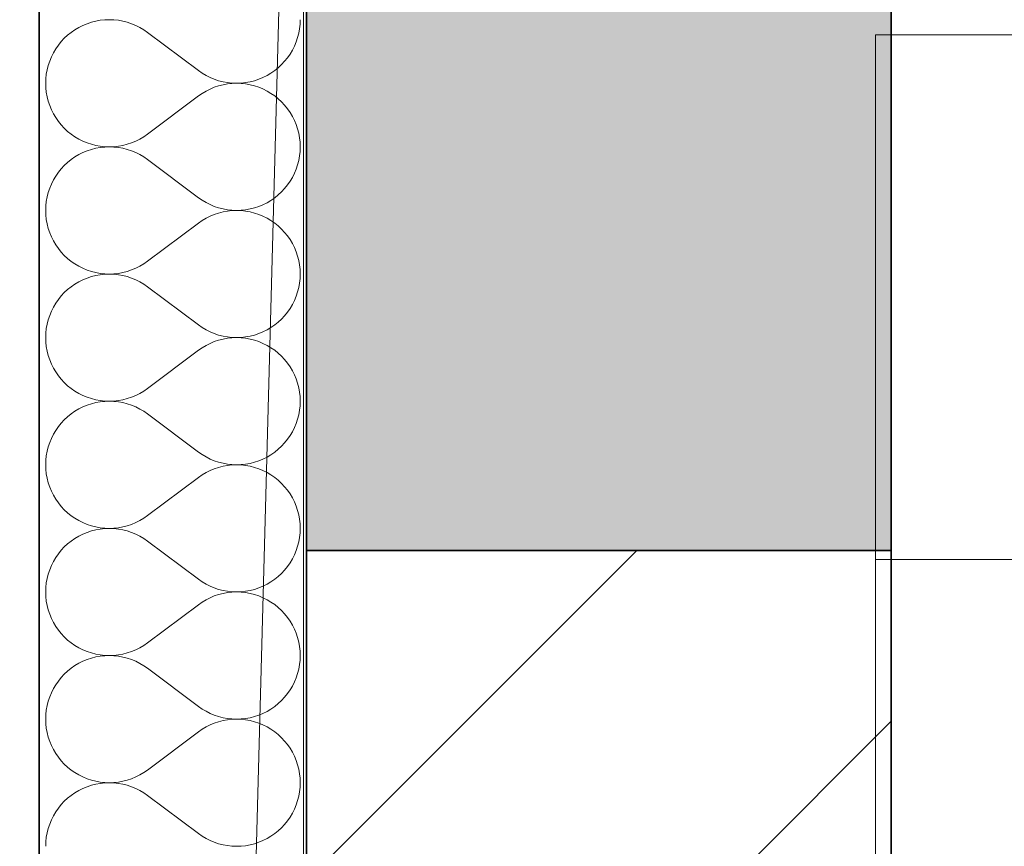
# Model space of a CAD drawing. Header units: millimetres. Extents: x 82175 to 237000, y 24756 to 471700.
# Tile 150 of 256: x 92608 to 93198, y 377378 to 377873. Entities that reach past the tile are written whole.
import ezdxf

# ---------------------------------------------------------------- set-up
doc = ezdxf.new("R2010")
doc.units = ezdxf.units.MM
for name, color, linetype in [('- A - ocieplenie', 8, 'Continuous'), ('- strefy pomieszczeń', 8, 'Continuous'), ('Konstrukcja - Stropy', 8, 'Continuous'), ('Konstrukcja - Ściany zewnętrzne', 8, 'Continuous')]:
    doc.layers.add(name, color=color, linetype=linetype)

# ---------------------------------------------------------------- blocks, each defined once
blk = doc.blocks.new('*X28')
at = {"layer": '- A - ocieplenie', "linetype": 'Continuous', "lineweight": 13, "ltscale": 100}
for p, q in [((19813.98, 387404.47), (19811.3, 387403.99)), ((19816.69, 387404.76), (19813.98, 387404.47)), ((19819.41, 387404.86), (19816.69, 387404.76)), ((19822.12, 387404.76), (19819.41, 387404.86)), ((19824.83, 387404.47), (19822.12, 387404.76)), ((19827.51, 387403.98), (19824.83, 387404.47)), ((19933.57, 387402.14), (19933.67, 387404.86)), ((19798.8, 387398.82), (19796.56, 387397.27)), ((19801.14, 387400.21), (19798.8, 387398.82)), ((19803.57, 387401.42), (19801.14, 387400.21)), ((19806.09, 387402.46), (19803.57, 387401.42)), ((19808.67, 387403.32), (19806.09, 387402.46)), ((19811.3, 387403.99), (19808.67, 387403.32)), ((19830.14, 387403.31), (19827.51, 387403.98)), ((19832.72, 387402.45), (19830.14, 387403.31)), ((19835.23, 387401.4), (19832.72, 387402.45)), ((19837.67, 387400.18), (19835.23, 387401.4)), ((19840.01, 387398.79), (19837.67, 387400.18)), ((19842.24, 387397.24), (19840.01, 387398.79)), ((19932.8, 387396.76), (19933.28, 387399.43)), ((19933.28, 387399.43), (19933.57, 387402.14)), ((19792.45, 387393.71), (19790.6, 387391.72)), ((19794.44, 387395.56), (19792.45, 387393.71)), ((19796.56, 387397.27), (19794.44, 387395.56)), ((19872.71, 387374.38), (19842.24, 387397.24)), ((19931.26, 387391.54), (19932.12, 387394.12)), ((19932.12, 387394.12), (19932.8, 387396.76)), ((19787.34, 387387.37), (19785.95, 387385.03)), ((19788.89, 387389.6), (19787.34, 387387.37)), ((19790.6, 387391.72), (19788.89, 387389.6)), ((19927.61, 387384.25), (19929, 387386.59)), ((19929, 387386.59), (19930.22, 387389.03)), ((19930.22, 387389.03), (19931.26, 387391.54)), ((19784.73, 387382.59), (19783.69, 387380.08)), ((19785.95, 387385.03), (19784.73, 387382.59)), ((19924.35, 387379.9), (19926.06, 387382.02)), ((19926.06, 387382.02), (19927.61, 387384.25)), ((19782.16, 387374.86), (19781.67, 387372.19)), ((19782.83, 387377.5), (19782.16, 387374.86)), ((19783.69, 387380.08), (19782.83, 387377.5)), ((19918.39, 387374.35), (19920.51, 387376.06)), ((19920.51, 387376.06), (19922.5, 387377.91)), ((19922.5, 387377.91), (19924.35, 387379.9)), ((19781.38, 387369.48), (19781.29, 387366.76)), ((19781.67, 387372.19), (19781.38, 387369.48)), ((19872.71, 387374.38), (19874.95, 387372.83)), ((19874.95, 387372.83), (19877.29, 387371.44)), ((19877.29, 387371.44), (19879.72, 387370.22)), ((19879.72, 387370.22), (19882.23, 387369.18)), ((19882.23, 387369.18), (19884.81, 387368.31)), ((19906.29, 387368.3), (19908.87, 387369.16)), ((19908.87, 387369.16), (19911.38, 387370.2)), ((19911.38, 387370.2), (19913.81, 387371.41)), ((19913.81, 387371.41), (19916.15, 387372.8)), ((19916.15, 387372.8), (19918.39, 387374.35)), ((19781.29, 387366.76), (19781.38, 387364.04)), ((19781.38, 387364.04), (19781.67, 387361.34)), ((19879.72, 387363.31), (19877.29, 387362.09)), ((19882.23, 387364.35), (19879.72, 387363.31)), ((19884.81, 387365.21), (19882.23, 387364.35)), ((19884.81, 387368.31), (19887.45, 387367.64)), ((19887.45, 387365.89), (19884.81, 387365.21)), ((19887.45, 387367.64), (19890.12, 387367.15)), ((19890.12, 387366.37), (19887.45, 387365.89)), ((19890.12, 387367.15), (19892.83, 387366.86)), ((19892.83, 387366.66), (19890.12, 387366.37)), ((19892.83, 387366.86), (19895.55, 387366.76)), ((19895.55, 387366.76), (19892.83, 387366.66)), ((19895.55, 387366.76), (19898.27, 387366.86)), ((19898.27, 387366.67), (19895.55, 387366.76)), ((19898.27, 387366.86), (19900.97, 387367.15)), ((19900.97, 387366.38), (19898.27, 387366.67)), ((19900.97, 387367.15), (19903.65, 387367.63)), ((19903.65, 387365.9), (19900.97, 387366.38)), ((19903.65, 387367.63), (19906.29, 387368.3)), ((19906.29, 387365.23), (19903.65, 387365.9)), ((19908.87, 387364.37), (19906.29, 387365.23)), ((19911.38, 387363.33), (19908.87, 387364.37)), ((19913.81, 387362.11), (19911.38, 387363.33)), ((19781.67, 387361.34), (19782.16, 387358.66)), ((19782.16, 387358.66), (19782.83, 387356.03)), ((19872.71, 387359.14), (19842.24, 387336.29)), ((19874.95, 387360.7), (19872.71, 387359.14)), ((19877.29, 387362.09), (19874.95, 387360.7)), ((19916.15, 387360.72), (19913.81, 387362.11)), ((19918.39, 387359.17), (19916.15, 387360.72)), ((19920.51, 387357.47), (19918.39, 387359.17)), ((19922.5, 387355.61), (19920.51, 387357.47)), ((19782.83, 387356.03), (19783.69, 387353.44)), ((19783.69, 387353.44), (19784.73, 387350.93)), ((19924.35, 387353.62), (19922.5, 387355.61)), ((19926.06, 387351.51), (19924.35, 387353.62)), ((19927.61, 387349.27), (19926.06, 387351.51)), ((19784.73, 387350.93), (19785.95, 387348.5)), ((19785.95, 387348.5), (19787.34, 387346.16)), ((19787.34, 387346.16), (19788.89, 387343.93)), ((19929, 387346.93), (19927.61, 387349.27)), ((19930.22, 387344.5), (19929, 387346.93)), ((19788.89, 387343.93), (19790.6, 387341.81)), ((19790.6, 387341.81), (19792.45, 387339.82)), ((19792.45, 387339.82), (19794.44, 387337.96)), ((19931.26, 387341.99), (19930.22, 387344.5)), ((19932.12, 387339.4), (19931.26, 387341.99)), ((19932.8, 387336.77), (19932.12, 387339.4)), ((19794.44, 387337.96), (19796.56, 387336.26)), ((19796.56, 387336.26), (19798.8, 387334.71)), ((19798.8, 387334.71), (19801.14, 387333.32)), ((19837.67, 387333.34), (19840.01, 387334.73)), ((19840.01, 387334.73), (19842.24, 387336.29)), ((19933.28, 387334.09), (19932.8, 387336.77)), ((19933.57, 387331.39), (19933.28, 387334.09)), ((19801.14, 387333.32), (19803.57, 387332.1)), ((19803.57, 387332.1), (19806.09, 387331.06)), ((19806.09, 387331.06), (19808.67, 387330.21)), ((19808.67, 387330.21), (19811.3, 387329.53)), ((19811.3, 387327.8), (19808.67, 387327.13)), ((19811.3, 387329.53), (19813.98, 387329.05)), ((19813.98, 387328.28), (19811.3, 387327.8)), ((19813.98, 387329.05), (19816.69, 387328.76)), ((19816.69, 387328.57), (19813.98, 387328.28)), ((19816.69, 387328.76), (19819.41, 387328.67)), ((19819.41, 387328.67), (19816.69, 387328.57)), ((19819.41, 387328.67), (19822.12, 387328.77)), ((19822.12, 387328.57), (19819.41, 387328.67)), ((19822.12, 387328.77), (19824.83, 387329.06)), ((19824.83, 387328.28), (19822.12, 387328.57)), ((19824.83, 387329.06), (19827.51, 387329.54)), ((19827.51, 387327.79), (19824.83, 387328.28)), ((19827.51, 387329.54), (19830.14, 387330.22)), ((19830.14, 387327.12), (19827.51, 387327.79)), ((19830.14, 387330.22), (19832.72, 387331.08)), ((19832.72, 387331.08), (19835.23, 387332.12)), ((19835.23, 387332.12), (19837.67, 387333.34)), ((19933.67, 387328.67), (19933.57, 387331.39)), ((19933.57, 387325.95), (19933.67, 387328.67)), ((19798.8, 387322.63), (19796.56, 387321.08)), ((19801.14, 387324.02), (19798.8, 387322.63)), ((19803.57, 387325.23), (19801.14, 387324.02)), ((19806.09, 387326.27), (19803.57, 387325.23)), ((19808.67, 387327.13), (19806.09, 387326.27)), ((19832.72, 387326.26), (19830.14, 387327.12)), ((19835.23, 387325.21), (19832.72, 387326.26)), ((19837.67, 387323.99), (19835.23, 387325.21)), ((19840.01, 387322.6), (19837.67, 387323.99)), ((19842.24, 387321.05), (19840.01, 387322.6)), ((19932.8, 387320.57), (19933.28, 387323.24)), ((19933.28, 387323.24), (19933.57, 387325.95)), ((19792.45, 387317.52), (19790.6, 387315.53)), ((19794.44, 387319.37), (19792.45, 387317.52)), ((19796.56, 387321.08), (19794.44, 387319.37)), ((19872.71, 387298.19), (19842.24, 387321.05)), ((19931.26, 387315.35), (19932.12, 387317.93)), ((19932.12, 387317.93), (19932.8, 387320.57)), ((19787.34, 387311.18), (19785.95, 387308.84)), ((19788.89, 387313.41), (19787.34, 387311.18)), ((19790.6, 387315.53), (19788.89, 387313.41)), ((19927.61, 387308.06), (19929, 387310.4)), ((19929, 387310.4), (19930.22, 387312.84)), ((19930.22, 387312.84), (19931.26, 387315.35)), ((19784.73, 387306.4), (19783.69, 387303.89)), ((19785.95, 387308.84), (19784.73, 387306.4)), ((19924.35, 387303.71), (19926.06, 387305.83)), ((19926.06, 387305.83), (19927.61, 387308.06)), ((19782.16, 387298.67), (19781.67, 387296)), ((19782.83, 387301.31), (19782.16, 387298.67)), ((19783.69, 387303.89), (19782.83, 387301.31)), ((19872.71, 387298.19), (19874.95, 387296.64)), ((19916.15, 387296.61), (19918.39, 387298.16)), ((19918.39, 387298.16), (19920.51, 387299.87)), ((19920.51, 387299.87), (19922.5, 387301.72)), ((19922.5, 387301.72), (19924.35, 387303.71)), ((19781.38, 387293.29), (19781.29, 387290.57)), ((19781.67, 387296), (19781.38, 387293.29)), ((19874.95, 387296.64), (19877.29, 387295.25)), ((19877.29, 387295.25), (19879.72, 387294.03)), ((19879.72, 387294.03), (19882.23, 387292.98)), ((19882.23, 387292.98), (19884.81, 387292.12)), ((19906.29, 387292.11), (19908.87, 387292.97)), ((19908.87, 387292.97), (19911.38, 387294.01)), ((19911.38, 387294.01), (19913.81, 387295.22)), ((19913.81, 387295.22), (19916.15, 387296.61)), ((19781.29, 387290.57), (19781.38, 387287.85)), ((19781.38, 387287.85), (19781.67, 387285.15)), ((19879.72, 387287.12), (19877.29, 387285.9)), ((19882.23, 387288.16), (19879.72, 387287.12)), ((19884.81, 387289.02), (19882.23, 387288.16)), ((19884.81, 387292.12), (19887.45, 387291.45)), ((19887.45, 387289.7), (19884.81, 387289.02)), ((19887.45, 387291.45), (19890.12, 387290.96)), ((19890.12, 387290.18), (19887.45, 387289.7)), ((19890.12, 387290.96), (19892.83, 387290.67)), ((19892.83, 387290.47), (19890.12, 387290.18)), ((19892.83, 387290.67), (19895.55, 387290.57)), ((19895.55, 387290.57), (19892.83, 387290.47)), ((19895.55, 387290.57), (19898.27, 387290.67)), ((19898.27, 387290.48), (19895.55, 387290.57)), ((19898.27, 387290.67), (19900.97, 387290.96)), ((19900.97, 387290.19), (19898.27, 387290.48)), ((19900.97, 387290.96), (19903.65, 387291.44)), ((19903.65, 387289.71), (19900.97, 387290.19)), ((19903.65, 387291.44), (19906.29, 387292.11)), ((19906.29, 387289.03), (19903.65, 387289.71)), ((19908.87, 387288.18), (19906.29, 387289.03)), ((19911.38, 387287.14), (19908.87, 387288.18)), ((19913.81, 387285.92), (19911.38, 387287.14)), ((19781.67, 387285.15), (19782.16, 387282.47)), ((19782.16, 387282.47), (19782.83, 387279.84)), ((19872.71, 387282.95), (19842.24, 387260.1)), ((19874.95, 387284.51), (19872.71, 387282.95)), ((19877.29, 387285.9), (19874.95, 387284.51)), ((19916.15, 387284.53), (19913.81, 387285.92)), ((19918.39, 387282.98), (19916.15, 387284.53)), ((19920.51, 387281.28), (19918.39, 387282.98)), ((19922.5, 387279.42), (19920.51, 387281.28)), ((19782.83, 387279.84), (19783.69, 387277.25)), ((19783.69, 387277.25), (19784.73, 387274.74)), ((19784.73, 387274.74), (19785.95, 387272.31)), ((19924.35, 387277.43), (19922.5, 387279.42)), ((19926.06, 387275.31), (19924.35, 387277.43)), ((19927.61, 387273.08), (19926.06, 387275.31)), ((19785.95, 387272.31), (19787.34, 387269.97)), ((19787.34, 387269.97), (19788.89, 387267.73)), ((19929, 387270.74), (19927.61, 387273.08)), ((19930.22, 387268.31), (19929, 387270.74)), ((19788.89, 387267.73), (19790.6, 387265.62)), ((19790.6, 387265.62), (19792.45, 387263.63)), ((19792.45, 387263.63), (19794.44, 387261.77)), ((19931.26, 387265.8), (19930.22, 387268.31)), ((19932.12, 387263.21), (19931.26, 387265.8)), ((19932.8, 387260.58), (19932.12, 387263.21)), ((19794.44, 387261.77), (19796.56, 387260.07)), ((19796.56, 387260.07), (19798.8, 387258.52)), ((19798.8, 387258.52), (19801.14, 387257.13)), ((19801.14, 387257.13), (19803.57, 387255.91)), ((19835.23, 387255.93), (19837.67, 387257.15)), ((19837.67, 387257.15), (19840.01, 387258.54)), ((19840.01, 387258.54), (19842.24, 387260.1)), ((19933.28, 387257.9), (19932.8, 387260.58)), ((19933.57, 387255.2), (19933.28, 387257.9)), ((19803.57, 387255.91), (19806.09, 387254.87)), ((19806.09, 387254.87), (19808.67, 387254.01)), ((19808.67, 387254.01), (19811.3, 387253.34)), ((19811.3, 387251.61), (19808.67, 387250.94)), ((19811.3, 387253.34), (19813.98, 387252.86)), ((19813.98, 387252.09), (19811.3, 387251.61)), ((19813.98, 387252.86), (19816.69, 387252.57)), ((19816.69, 387252.38), (19813.98, 387252.09)), ((19816.69, 387252.57), (19819.41, 387252.48)), ((19819.41, 387252.48), (19816.69, 387252.38)), ((19819.41, 387252.48), (19822.12, 387252.58)), ((19822.12, 387252.38), (19819.41, 387252.48)), ((19822.12, 387252.58), (19824.83, 387252.87)), ((19824.83, 387252.09), (19822.12, 387252.38)), ((19824.83, 387252.87), (19827.51, 387253.35)), ((19827.51, 387251.6), (19824.83, 387252.09)), ((19827.51, 387253.35), (19830.14, 387254.03)), ((19830.14, 387250.93), (19827.51, 387251.6)), ((19830.14, 387254.03), (19832.72, 387254.89)), ((19832.72, 387254.89), (19835.23, 387255.93)), ((19933.67, 387252.48), (19933.57, 387255.2)), ((19933.57, 387249.76), (19933.67, 387252.48)), ((19798.8, 387246.44), (19796.56, 387244.89)), ((19801.14, 387247.83), (19798.8, 387246.44)), ((19803.57, 387249.04), (19801.14, 387247.83)), ((19806.09, 387250.08), (19803.57, 387249.04)), ((19808.67, 387250.94), (19806.09, 387250.08)), ((19832.72, 387250.06), (19830.14, 387250.93)), ((19835.23, 387249.02), (19832.72, 387250.06)), ((19837.67, 387247.8), (19835.23, 387249.02)), ((19840.01, 387246.41), (19837.67, 387247.8)), ((19842.24, 387244.86), (19840.01, 387246.41)), ((19932.8, 387244.38), (19933.28, 387247.05)), ((19933.28, 387247.05), (19933.57, 387249.76)), ((19790.6, 387239.34), (19788.89, 387237.22)), ((19792.45, 387241.33), (19790.6, 387239.34)), ((19794.44, 387243.18), (19792.45, 387241.33)), ((19796.56, 387244.89), (19794.44, 387243.18)), ((19872.71, 387222), (19842.24, 387244.86)), ((19931.26, 387239.16), (19932.12, 387241.74)), ((19932.12, 387241.74), (19932.8, 387244.38)), ((19787.34, 387234.99), (19785.95, 387232.65)), ((19788.89, 387237.22), (19787.34, 387234.99)), ((19927.61, 387231.87), (19929, 387234.21)), ((19929, 387234.21), (19930.22, 387236.65)), ((19930.22, 387236.65), (19931.26, 387239.16)), ((19783.69, 387227.7), (19782.83, 387225.12)), ((19784.73, 387230.21), (19783.69, 387227.7)), ((19785.95, 387232.65), (19784.73, 387230.21)), ((19922.5, 387225.53), (19924.35, 387227.52)), ((19924.35, 387227.52), (19926.06, 387229.64)), ((19926.06, 387229.64), (19927.61, 387231.87)), ((19782.16, 387222.48), (19781.67, 387219.81)), ((19782.83, 387225.12), (19782.16, 387222.48)), ((19872.71, 387222), (19874.95, 387220.45)), ((19916.15, 387220.42), (19918.39, 387221.97)), ((19918.39, 387221.97), (19920.51, 387223.68)), ((19920.51, 387223.68), (19922.5, 387225.53)), ((19781.38, 387217.1), (19781.29, 387214.38)), ((19781.67, 387219.81), (19781.38, 387217.1)), ((19874.95, 387220.45), (19877.29, 387219.06)), ((19877.29, 387219.06), (19879.72, 387217.84)), ((19879.72, 387217.84), (19882.23, 387216.79)), ((19882.23, 387216.79), (19884.81, 387215.93)), ((19884.81, 387215.93), (19887.45, 387215.26)), ((19903.65, 387215.25), (19906.29, 387215.92)), ((19906.29, 387215.92), (19908.87, 387216.78)), ((19908.87, 387216.78), (19911.38, 387217.82)), ((19911.38, 387217.82), (19913.81, 387219.03)), ((19913.81, 387219.03), (19916.15, 387220.42)), ((19781.29, 387214.38), (19781.38, 387211.66)), ((19781.38, 387211.66), (19781.67, 387208.96)), ((19877.29, 387209.71), (19874.95, 387208.32)), ((19879.72, 387210.93), (19877.29, 387209.71)), ((19882.23, 387211.97), (19879.72, 387210.93)), ((19884.81, 387212.83), (19882.23, 387211.97)), ((19887.45, 387213.51), (19884.81, 387212.83)), ((19887.45, 387215.26), (19890.12, 387214.77)), ((19890.12, 387213.99), (19887.45, 387213.51)), ((19890.12, 387214.77), (19892.83, 387214.48)), ((19892.83, 387214.28), (19890.12, 387213.99)), ((19892.83, 387214.48), (19895.55, 387214.38)), ((19895.55, 387214.38), (19892.83, 387214.28)), ((19895.55, 387214.38), (19898.27, 387214.48)), ((19898.27, 387214.29), (19895.55, 387214.38)), ((19898.27, 387214.48), (19900.97, 387214.77)), ((19900.97, 387214), (19898.27, 387214.29)), ((19900.97, 387214.77), (19903.65, 387215.25)), ((19903.65, 387213.52), (19900.97, 387214)), ((19906.29, 387212.84), (19903.65, 387213.52)), ((19908.87, 387211.99), (19906.29, 387212.84)), ((19911.38, 387210.95), (19908.87, 387211.99)), ((19913.81, 387209.73), (19911.38, 387210.95)), ((19916.15, 387208.34), (19913.81, 387209.73)), ((19781.67, 387208.96), (19782.16, 387206.28)), ((19782.16, 387206.28), (19782.83, 387203.64)), ((19872.71, 387206.76), (19842.24, 387183.91)), ((19874.95, 387208.32), (19872.71, 387206.76)), ((19918.39, 387206.79), (19916.15, 387208.34)), ((19920.51, 387205.09), (19918.39, 387206.79)), ((19922.5, 387203.23), (19920.51, 387205.09)), ((19782.83, 387203.64), (19783.69, 387201.06)), ((19783.69, 387201.06), (19784.73, 387198.55)), ((19784.73, 387198.55), (19785.95, 387196.12)), ((19924.35, 387201.24), (19922.5, 387203.23)), ((19926.06, 387199.12), (19924.35, 387201.24)), ((19927.61, 387196.89), (19926.06, 387199.12)), ((19785.95, 387196.12), (19787.34, 387193.78)), ((19787.34, 387193.78), (19788.89, 387191.54)), ((19929, 387194.55), (19927.61, 387196.89)), ((19930.22, 387192.12), (19929, 387194.55)), ((19931.26, 387189.6), (19930.22, 387192.12)), ((19788.89, 387191.54), (19790.6, 387189.43)), ((19790.6, 387189.43), (19792.45, 387187.44)), ((19792.45, 387187.44), (19794.44, 387185.58)), ((19932.12, 387187.02), (19931.26, 387189.6)), ((19932.8, 387184.39), (19932.12, 387187.02)), ((19794.44, 387185.58), (19796.56, 387183.88)), ((19796.56, 387183.88), (19798.8, 387182.33)), ((19798.8, 387182.33), (19801.14, 387180.94)), ((19801.14, 387180.94), (19803.57, 387179.72)), ((19835.23, 387179.74), (19837.67, 387180.96)), ((19837.67, 387180.96), (19840.01, 387182.35)), ((19840.01, 387182.35), (19842.24, 387183.91)), ((19933.28, 387181.71), (19932.8, 387184.39)), ((19933.57, 387179.01), (19933.28, 387181.71)), ((19803.57, 387179.72), (19806.09, 387178.68)), ((19806.09, 387178.68), (19808.67, 387177.82)), ((19808.67, 387174.75), (19806.09, 387173.89)), ((19808.67, 387177.82), (19811.3, 387177.15)), ((19811.3, 387175.42), (19808.67, 387174.75)), ((19811.3, 387177.15), (19813.98, 387176.67)), ((19813.98, 387175.9), (19811.3, 387175.42)), ((19813.98, 387176.67), (19816.69, 387176.38)), ((19816.69, 387176.19), (19813.98, 387175.9)), ((19816.69, 387176.38), (19819.41, 387176.29)), ((19819.41, 387176.29), (19816.69, 387176.19)), ((19819.41, 387176.29), (19822.12, 387176.39)), ((19822.12, 387176.19), (19819.41, 387176.29)), ((19822.12, 387176.39), (19824.83, 387176.68)), ((19824.83, 387175.9), (19822.12, 387176.19)), ((19824.83, 387176.68), (19827.51, 387177.16)), ((19827.51, 387175.41), (19824.83, 387175.9)), ((19827.51, 387177.16), (19830.14, 387177.84)), ((19830.14, 387174.74), (19827.51, 387175.41)), ((19830.14, 387177.84), (19832.72, 387178.7)), ((19832.72, 387173.87), (19830.14, 387174.74)), ((19832.72, 387178.7), (19835.23, 387179.74)), ((19933.67, 387176.29), (19933.57, 387179.01)), ((19933.57, 387173.57), (19933.67, 387176.29)), ((19796.56, 387168.7), (19794.44, 387166.99)), ((19798.8, 387170.25), (19796.56, 387168.7)), ((19801.14, 387171.63), (19798.8, 387170.25)), ((19803.57, 387172.85), (19801.14, 387171.63)), ((19806.09, 387173.89), (19803.57, 387172.85)), ((19835.23, 387172.83), (19832.72, 387173.87)), ((19837.67, 387171.61), (19835.23, 387172.83)), ((19840.01, 387170.22), (19837.67, 387171.61)), ((19842.24, 387168.67), (19840.01, 387170.22)), ((19872.71, 387145.81), (19842.24, 387168.67)), ((19932.8, 387168.19), (19933.28, 387170.86)), ((19933.28, 387170.86), (19933.57, 387173.57)), ((19790.6, 387163.15), (19788.89, 387161.03)), ((19792.45, 387165.14), (19790.6, 387163.15)), ((19794.44, 387166.99), (19792.45, 387165.14)), ((19930.22, 387160.46), (19931.26, 387162.97)), ((19931.26, 387162.97), (19932.12, 387165.55)), ((19932.12, 387165.55), (19932.8, 387168.19)), ((19787.34, 387158.79), (19785.95, 387156.46)), ((19788.89, 387161.03), (19787.34, 387158.79)), ((19927.61, 387155.68), (19929, 387158.02)), ((19929, 387158.02), (19930.22, 387160.46)), ((19783.69, 387151.51), (19782.83, 387148.93)), ((19784.73, 387154.02), (19783.69, 387151.51)), ((19785.95, 387156.46), (19784.73, 387154.02)), ((19922.5, 387149.34), (19924.35, 387151.33)), ((19924.35, 387151.33), (19926.06, 387153.45)), ((19926.06, 387153.45), (19927.61, 387155.68)), ((19782.16, 387146.29), (19781.67, 387143.62)), ((19782.83, 387148.93), (19782.16, 387146.29)), ((19872.71, 387145.81), (19874.95, 387144.26)), ((19916.15, 387144.23), (19918.39, 387145.78)), ((19918.39, 387145.78), (19920.51, 387147.49)), ((19920.51, 387147.49), (19922.5, 387149.34)), ((19781.38, 387140.91), (19781.29, 387138.19)), ((19781.67, 387143.62), (19781.38, 387140.91)), ((19874.95, 387144.26), (19877.29, 387142.87)), ((19877.29, 387142.87), (19879.72, 387141.65)), ((19879.72, 387141.65), (19882.23, 387140.6)), ((19882.23, 387140.6), (19884.81, 387139.74)), ((19884.81, 387139.74), (19887.45, 387139.07)), ((19887.45, 387139.07), (19890.12, 387138.58)), ((19900.97, 387138.58), (19903.65, 387139.06)), ((19903.65, 387139.06), (19906.29, 387139.73)), ((19906.29, 387139.73), (19908.87, 387140.59)), ((19908.87, 387140.59), (19911.38, 387141.63)), ((19911.38, 387141.63), (19913.81, 387142.84)), ((19913.81, 387142.84), (19916.15, 387144.23)), ((19781.29, 387138.19), (19781.38, 387135.47)), ((19781.38, 387135.47), (19781.67, 387132.77)), ((19877.29, 387133.52), (19874.95, 387132.13)), ((19879.72, 387134.74), (19877.29, 387133.52)), ((19882.23, 387135.78), (19879.72, 387134.74)), ((19884.81, 387136.64), (19882.23, 387135.78)), ((19887.45, 387137.31), (19884.81, 387136.64)), ((19890.12, 387137.8), (19887.45, 387137.31)), ((19890.12, 387138.58), (19892.83, 387138.29)), ((19892.83, 387138.09), (19890.12, 387137.8)), ((19892.83, 387138.29), (19895.55, 387138.19)), ((19895.55, 387138.19), (19892.83, 387138.09)), ((19895.55, 387138.19), (19898.27, 387138.29)), ((19898.27, 387138.1), (19895.55, 387138.19)), ((19898.27, 387138.29), (19900.97, 387138.58)), ((19900.97, 387137.81), (19898.27, 387138.1)), ((19903.65, 387137.33), (19900.97, 387137.81)), ((19906.29, 387136.65), (19903.65, 387137.33)), ((19908.87, 387135.8), (19906.29, 387136.65)), ((19911.38, 387134.76), (19908.87, 387135.8)), ((19913.81, 387133.54), (19911.38, 387134.76)), ((19916.15, 387132.15), (19913.81, 387133.54)), ((19781.67, 387132.77), (19782.16, 387130.09)), ((19782.16, 387130.09), (19782.83, 387127.45)), ((19782.83, 387127.45), (19783.69, 387124.87)), ((19872.71, 387130.57), (19842.24, 387107.72)), ((19874.95, 387132.13), (19872.71, 387130.57)), ((19918.39, 387130.6), (19916.15, 387132.15)), ((19920.51, 387128.9), (19918.39, 387130.6)), ((19922.5, 387127.04), (19920.51, 387128.9)), ((19783.69, 387124.87), (19784.73, 387122.36)), ((19784.73, 387122.36), (19785.95, 387119.93)), ((19924.35, 387125.05), (19922.5, 387127.04)), ((19926.06, 387122.93), (19924.35, 387125.05)), ((19927.61, 387120.7), (19926.06, 387122.93)), ((19785.95, 387119.93), (19787.34, 387117.59)), ((19787.34, 387117.59), (19788.89, 387115.35)), ((19929, 387118.36), (19927.61, 387120.7)), ((19930.22, 387115.93), (19929, 387118.36)), ((19931.26, 387113.41), (19930.22, 387115.93)), ((19788.89, 387115.35), (19790.6, 387113.24)), ((19790.6, 387113.24), (19792.45, 387111.25)), ((19792.45, 387111.25), (19794.44, 387109.39)), ((19932.12, 387110.83), (19931.26, 387113.41)), ((19932.8, 387108.2), (19932.12, 387110.83)), ((19794.44, 387109.39), (19796.56, 387107.69)), ((19796.56, 387107.69), (19798.8, 387106.14)), ((19798.8, 387106.14), (19801.14, 387104.75)), ((19801.14, 387104.75), (19803.57, 387103.53)), ((19835.23, 387103.55), (19837.67, 387104.77)), ((19837.67, 387104.77), (19840.01, 387106.16)), ((19840.01, 387106.16), (19842.24, 387107.72)), ((19933.28, 387105.52), (19932.8, 387108.2)), ((19933.57, 387102.81), (19933.28, 387105.52)), ((19803.57, 387103.53), (19806.09, 387102.49)), ((19806.09, 387097.7), (19803.57, 387096.66)), ((19806.09, 387102.49), (19808.67, 387101.63)), ((19808.67, 387098.56), (19806.09, 387097.7)), ((19808.67, 387101.63), (19811.3, 387100.96)), ((19811.3, 387099.23), (19808.67, 387098.56)), ((19811.3, 387100.96), (19813.98, 387100.48)), ((19813.98, 387099.71), (19811.3, 387099.23)), ((19813.98, 387100.48), (19816.69, 387100.19)), ((19816.69, 387100), (19813.98, 387099.71)), ((19816.69, 387100.19), (19819.41, 387100.1)), ((19819.41, 387100.1), (19816.69, 387100)), ((19819.41, 387100.1), (19822.12, 387100.2)), ((19822.12, 387100), (19819.41, 387100.1)), ((19822.12, 387100.2), (19824.83, 387100.49)), ((19824.83, 387099.7), (19822.12, 387100)), ((19824.83, 387100.49), (19827.51, 387100.97)), ((19827.51, 387099.22), (19824.83, 387099.7)), ((19827.51, 387100.97), (19830.14, 387101.65)), ((19830.14, 387098.54), (19827.51, 387099.22)), ((19830.14, 387101.65), (19832.72, 387102.51)), ((19832.72, 387097.68), (19830.14, 387098.54)), ((19832.72, 387102.51), (19835.23, 387103.55)), ((19933.67, 387100.1), (19933.57, 387102.81)), ((19933.57, 387097.38), (19933.67, 387100.1)), ((19796.56, 387092.51), (19794.44, 387090.8)), ((19798.8, 387094.06), (19796.56, 387092.51)), ((19801.14, 387095.44), (19798.8, 387094.06)), ((19803.57, 387096.66), (19801.14, 387095.44)), ((19835.23, 387096.64), (19832.72, 387097.68)), ((19837.67, 387095.42), (19835.23, 387096.64)), ((19840.01, 387094.03), (19837.67, 387095.42)), ((19842.24, 387092.48), (19840.01, 387094.03)), ((19872.71, 387069.62), (19842.24, 387092.48)), ((19932.12, 387089.36), (19932.8, 387092)), ((19932.8, 387092), (19933.28, 387094.67)), ((19933.28, 387094.67), (19933.57, 387097.38)), ((19790.6, 387086.96), (19788.89, 387084.84)), ((19792.45, 387088.95), (19790.6, 387086.96)), ((19794.44, 387090.8), (19792.45, 387088.95)), ((19930.22, 387084.26), (19931.26, 387086.78)), ((19931.26, 387086.78), (19932.12, 387089.36)), ((19785.95, 387080.26), (19784.73, 387077.83)), ((19787.34, 387082.6), (19785.95, 387080.26)), ((19788.89, 387084.84), (19787.34, 387082.6)), ((19927.61, 387079.49), (19929, 387081.83)), ((19929, 387081.83), (19930.22, 387084.26)), ((19783.69, 387075.32), (19782.83, 387072.74)), ((19784.73, 387077.83), (19783.69, 387075.32)), ((19922.5, 387073.15), (19924.35, 387075.14)), ((19924.35, 387075.14), (19926.06, 387077.26)), ((19926.06, 387077.26), (19927.61, 387079.49)), ((19782.16, 387070.1), (19781.67, 387067.42)), ((19782.83, 387072.74), (19782.16, 387070.1)), ((19872.71, 387069.62), (19874.95, 387068.07)), ((19916.15, 387068.04), (19918.39, 387069.59)), ((19918.39, 387069.59), (19920.51, 387071.3)), ((19920.51, 387071.3), (19922.5, 387073.15)), ((19781.38, 387064.72), (19781.29, 387062)), ((19781.67, 387067.42), (19781.38, 387064.72)), ((19874.95, 387068.07), (19877.29, 387066.68)), ((19877.29, 387066.68), (19879.72, 387065.46)), ((19879.72, 387065.46), (19882.23, 387064.41)), ((19882.23, 387064.41), (19884.81, 387063.55)), ((19884.81, 387063.55), (19887.45, 387062.88)), ((19887.45, 387062.88), (19890.12, 387062.39)), ((19890.12, 387062.39), (19892.83, 387062.1)), ((19898.27, 387062.1), (19900.97, 387062.39)), ((19900.97, 387062.39), (19903.65, 387062.87)), ((19903.65, 387062.87), (19906.29, 387063.54)), ((19906.29, 387063.54), (19908.87, 387064.4)), ((19908.87, 387064.4), (19911.38, 387065.44)), ((19911.38, 387065.44), (19913.81, 387066.65)), ((19913.81, 387066.65), (19916.15, 387068.04)), ((19781.29, 387062), (19781.38, 387059.28)), ((19781.38, 387059.28), (19781.67, 387056.58)), ((19781.67, 387056.58), (19782.16, 387053.9)), ((19877.29, 387057.33), (19874.95, 387055.94)), ((19879.72, 387058.55), (19877.29, 387057.33)), ((19882.23, 387059.59), (19879.72, 387058.55)), ((19884.81, 387060.45), (19882.23, 387059.59)), ((19887.45, 387061.12), (19884.81, 387060.45)), ((19890.12, 387061.61), (19887.45, 387061.12)), ((19892.83, 387061.9), (19890.12, 387061.61)), ((19892.83, 387062.1), (19895.55, 387062)), ((19895.55, 387062), (19892.83, 387061.9)), ((19895.55, 387062), (19898.27, 387062.1)), ((19898.27, 387061.91), (19895.55, 387062)), ((19900.97, 387061.62), (19898.27, 387061.91)), ((19903.65, 387061.13), (19900.97, 387061.62)), ((19906.29, 387060.46), (19903.65, 387061.13)), ((19908.87, 387059.61), (19906.29, 387060.46)), ((19911.38, 387058.57), (19908.87, 387059.61)), ((19913.81, 387057.35), (19911.38, 387058.57)), ((19916.15, 387055.96), (19913.81, 387057.35)), ((19782.16, 387053.9), (19782.83, 387051.26)), ((19782.83, 387051.26), (19783.69, 387048.68)), ((19872.71, 387054.38), (19842.24, 387031.52)), ((19874.95, 387055.94), (19872.71, 387054.38)), ((19918.39, 387054.41), (19916.15, 387055.96)), ((19920.51, 387052.7), (19918.39, 387054.41)), ((19922.5, 387050.85), (19920.51, 387052.7)), ((19924.35, 387048.86), (19922.5, 387050.85)), ((19783.69, 387048.68), (19784.73, 387046.17)), ((19784.73, 387046.17), (19785.95, 387043.74)), ((19926.06, 387046.74), (19924.35, 387048.86)), ((19927.61, 387044.51), (19926.06, 387046.74)), ((19785.95, 387043.74), (19787.34, 387041.4)), ((19787.34, 387041.4), (19788.89, 387039.16)), ((19788.89, 387039.16), (19790.6, 387037.05)), ((19929, 387042.17), (19927.61, 387044.51)), ((19930.22, 387039.74), (19929, 387042.17)), ((19931.26, 387037.22), (19930.22, 387039.74)), ((19790.6, 387037.05), (19792.45, 387035.05)), ((19792.45, 387035.05), (19794.44, 387033.2)), ((19794.44, 387033.2), (19796.56, 387031.5)), ((19932.12, 387034.64), (19931.26, 387037.22)), ((19932.8, 387032.01), (19932.12, 387034.64)), ((19796.56, 387031.5), (19798.8, 387029.94)), ((19798.8, 387029.94), (19801.14, 387028.56)), ((19801.14, 387028.56), (19803.57, 387027.34)), ((19803.57, 387027.34), (19806.09, 387026.3)), ((19832.72, 387026.32), (19835.23, 387027.36)), ((19835.23, 387027.36), (19837.67, 387028.58)), ((19837.67, 387028.58), (19840.01, 387029.97)), ((19840.01, 387029.97), (19842.24, 387031.52)), ((19933.28, 387029.33), (19932.8, 387032.01)), ((19933.57, 387026.62), (19933.28, 387029.33)), ((19806.09, 387021.51), (19803.57, 387020.47)), ((19806.09, 387026.3), (19808.67, 387025.44)), ((19808.67, 387022.37), (19806.09, 387021.51)), ((19808.67, 387025.44), (19811.3, 387024.77)), ((19811.3, 387023.04), (19808.67, 387022.37)), ((19811.3, 387024.77), (19813.98, 387024.29)), ((19813.98, 387023.52), (19811.3, 387023.04)), ((19813.98, 387024.29), (19816.69, 387024)), ((19816.69, 387023.81), (19813.98, 387023.52)), ((19816.69, 387024), (19819.41, 387023.91)), ((19819.41, 387023.91), (19816.69, 387023.81)), ((19819.41, 387023.91), (19822.12, 387024)), ((19822.12, 387023.81), (19819.41, 387023.91)), ((19822.12, 387024), (19824.83, 387024.3)), ((19824.83, 387023.51), (19822.12, 387023.81)), ((19824.83, 387024.3), (19827.51, 387024.78)), ((19827.51, 387023.03), (19824.83, 387023.51)), ((19827.51, 387024.78), (19830.14, 387025.46)), ((19830.14, 387022.35), (19827.51, 387023.03)), ((19830.14, 387025.46), (19832.72, 387026.32)), ((19832.72, 387021.49), (19830.14, 387022.35)), ((19835.23, 387020.45), (19832.72, 387021.49)), ((19933.28, 387018.48), (19933.57, 387021.19)), ((19933.67, 387023.91), (19933.57, 387026.62)), ((19933.57, 387021.19), (19933.67, 387023.91)), ((19796.56, 387016.32), (19794.44, 387014.61)), ((19798.8, 387017.87), (19796.56, 387016.32)), ((19801.14, 387019.25), (19798.8, 387017.87)), ((19803.57, 387020.47), (19801.14, 387019.25)), ((19837.67, 387019.23), (19835.23, 387020.45)), ((19840.01, 387017.84), (19837.67, 387019.23)), ((19842.24, 387016.29), (19840.01, 387017.84)), ((19872.71, 386993.43), (19842.24, 387016.29)), ((19932.12, 387013.17), (19932.8, 387015.8)), ((19932.8, 387015.8), (19933.28, 387018.48)), ((19790.6, 387010.77), (19788.89, 387008.65)), ((19792.45, 387012.76), (19790.6, 387010.77)), ((19794.44, 387014.61), (19792.45, 387012.76)), ((19930.22, 387008.07), (19931.26, 387010.59)), ((19931.26, 387010.59), (19932.12, 387013.17)), ((19785.95, 387004.07), (19784.73, 387001.64)), ((19787.34, 387006.41), (19785.95, 387004.07)), ((19788.89, 387008.65), (19787.34, 387006.41)), ((19927.61, 387003.3), (19929, 387005.64)), ((19929, 387005.64), (19930.22, 387008.07)), ((19783.69, 386999.13), (19782.83, 386996.55)), ((19784.73, 387001.64), (19783.69, 386999.13)), ((19922.5, 386996.96), (19924.35, 386998.95)), ((19924.35, 386998.95), (19926.06, 387001.07)), ((19926.06, 387001.07), (19927.61, 387003.3)), ((19782.16, 386993.91), (19781.67, 386991.23)), ((19782.83, 386996.55), (19782.16, 386993.91)), ((19872.71, 386993.43), (19874.95, 386991.88)), ((19874.95, 386991.88), (19877.29, 386990.49)), ((19913.81, 386990.46), (19916.15, 386991.85)), ((19916.15, 386991.85), (19918.39, 386993.4)), ((19918.39, 386993.4), (19920.51, 386995.11)), ((19920.51, 386995.11), (19922.5, 386996.96)), ((19781.38, 386988.53), (19781.29, 386985.81)), ((19781.29, 386985.81), (19781.38, 386983.09)), ((19781.67, 386991.23), (19781.38, 386988.53)), ((19877.29, 386990.49), (19879.72, 386989.27)), ((19879.72, 386989.27), (19882.23, 386988.22)), ((19882.23, 386988.22), (19884.81, 386987.36)), ((19884.81, 386987.36), (19887.45, 386986.69)), ((19887.45, 386986.69), (19890.12, 386986.2)), ((19890.12, 386986.2), (19892.83, 386985.91)), ((19892.83, 386985.71), (19890.12, 386985.42)), ((19892.83, 386985.91), (19895.55, 386985.81)), ((19895.55, 386985.81), (19892.83, 386985.71)), ((19895.55, 386985.81), (19898.27, 386985.91)), ((19898.27, 386985.72), (19895.55, 386985.81)), ((19898.27, 386985.91), (19900.97, 386986.2)), ((19900.97, 386985.43), (19898.27, 386985.72)), ((19900.97, 386986.2), (19903.65, 386986.68)), ((19903.65, 386986.68), (19906.29, 386987.35)), ((19906.29, 386987.35), (19908.87, 386988.21)), ((19908.87, 386988.21), (19911.38, 386989.25)), ((19911.38, 386989.25), (19913.81, 386990.46)), ((19781.38, 386983.09), (19781.67, 386980.39)), ((19781.67, 386980.39), (19782.16, 386977.71)), ((19877.29, 386981.14), (19874.95, 386979.74)), ((19879.72, 386982.35), (19877.29, 386981.14)), ((19882.23, 386983.4), (19879.72, 386982.35)), ((19884.81, 386984.26), (19882.23, 386983.4)), ((19887.45, 386984.93), (19884.81, 386984.26)), ((19890.12, 386985.42), (19887.45, 386984.93)), ((19903.65, 386984.94), (19900.97, 386985.43)), ((19906.29, 386984.27), (19903.65, 386984.94)), ((19908.87, 386983.42), (19906.29, 386984.27)), ((19911.38, 386982.38), (19908.87, 386983.42)), ((19913.81, 386981.16), (19911.38, 386982.38)), ((19916.15, 386979.77), (19913.81, 386981.16)), ((19782.16, 386977.71), (19782.83, 386975.07)), ((19782.83, 386975.07), (19783.69, 386972.49)), ((19872.71, 386978.19), (19842.24, 386955.33)), ((19874.95, 386979.74), (19872.71, 386978.19)), ((19918.39, 386978.22), (19916.15, 386979.77)), ((19920.51, 386976.51), (19918.39, 386978.22)), ((19922.5, 386974.66), (19920.51, 386976.51)), ((19924.35, 386972.67), (19922.5, 386974.66)), ((19783.69, 386972.49), (19784.73, 386969.98)), ((19784.73, 386969.98), (19785.95, 386967.55)), ((19926.06, 386970.55), (19924.35, 386972.67)), ((19927.61, 386968.32), (19926.06, 386970.55)), ((19929, 386965.98), (19927.61, 386968.32)), ((19785.95, 386967.55), (19787.34, 386965.21)), ((19787.34, 386965.21), (19788.89, 386962.97)), ((19788.89, 386962.97), (19790.6, 386960.85)), ((19930.22, 386963.55), (19929, 386965.98)), ((19931.26, 386961.03), (19930.22, 386963.55)), ((19790.6, 386960.85), (19792.45, 386958.86)), ((19792.45, 386958.86), (19794.44, 386957.01)), ((19794.44, 386957.01), (19796.56, 386955.3)), ((19932.12, 386958.45), (19931.26, 386961.03)), ((19932.8, 386955.82), (19932.12, 386958.45)), ((19796.56, 386955.3), (19798.8, 386953.75)), ((19798.8, 386953.75), (19801.14, 386952.37)), ((19801.14, 386952.37), (19803.57, 386951.15)), ((19803.57, 386951.15), (19806.09, 386950.11)), ((19832.72, 386950.13), (19835.23, 386951.17)), ((19835.23, 386951.17), (19837.67, 386952.39)), ((19837.67, 386952.39), (19840.01, 386953.78)), ((19840.01, 386953.78), (19842.24, 386955.33)), ((19933.28, 386953.14), (19932.8, 386955.82)), ((19933.57, 386950.43), (19933.28, 386953.14)), ((19933.67, 386947.72), (19933.57, 386950.43)), ((19806.09, 386945.32), (19803.57, 386944.28)), ((19806.09, 386950.11), (19808.67, 386949.25)), ((19808.67, 386946.18), (19806.09, 386945.32)), ((19808.67, 386949.25), (19811.3, 386948.58)), ((19811.3, 386946.85), (19808.67, 386946.18)), ((19811.3, 386948.58), (19813.98, 386948.1)), ((19813.98, 386947.33), (19811.3, 386946.85)), ((19813.98, 386948.1), (19816.69, 386947.81)), ((19816.69, 386947.62), (19813.98, 386947.33)), ((19816.69, 386947.81), (19819.41, 386947.72)), ((19819.41, 386947.72), (19816.69, 386947.62)), ((19819.41, 386947.72), (19822.12, 386947.81)), ((19822.12, 386947.62), (19819.41, 386947.72)), ((19822.12, 386947.81), (19824.83, 386948.11)), ((19824.83, 386947.32), (19822.12, 386947.62)), ((19824.83, 386948.11), (19827.51, 386948.59)), ((19827.51, 386946.84), (19824.83, 386947.32)), ((19827.51, 386948.59), (19830.14, 386949.27)), ((19830.14, 386946.16), (19827.51, 386946.84)), ((19830.14, 386949.27), (19832.72, 386950.13)), ((19832.72, 386945.3), (19830.14, 386946.16)), ((19835.23, 386944.26), (19832.72, 386945.3)), ((19933.28, 386942.29), (19933.57, 386945)), ((19933.57, 386945), (19933.67, 386947.72)), ((19796.56, 386940.13), (19794.44, 386938.42)), ((19798.8, 386941.68), (19796.56, 386940.13)), ((19801.14, 386943.06), (19798.8, 386941.68)), ((19803.57, 386944.28), (19801.14, 386943.06)), ((19837.67, 386943.04), (19835.23, 386944.26)), ((19840.01, 386941.65), (19837.67, 386943.04)), ((19842.24, 386940.1), (19840.01, 386941.65)), ((19872.71, 386917.24), (19842.24, 386940.1)), ((19932.12, 386936.98), (19932.8, 386939.61)), ((19932.8, 386939.61), (19933.28, 386942.29)), ((19790.6, 386934.58), (19788.89, 386932.46)), ((19792.45, 386936.57), (19790.6, 386934.58)), ((19794.44, 386938.42), (19792.45, 386936.57)), ((19930.22, 386931.88), (19931.26, 386934.4)), ((19931.26, 386934.4), (19932.12, 386936.98)), ((19785.95, 386927.88), (19784.73, 386925.45)), ((19787.34, 386930.22), (19785.95, 386927.88)), ((19788.89, 386932.46), (19787.34, 386930.22)), ((19926.06, 386924.88), (19927.61, 386927.11)), ((19927.61, 386927.11), (19929, 386929.45)), ((19929, 386929.45), (19930.22, 386931.88)), ((19783.69, 386922.94), (19782.83, 386920.36)), ((19784.73, 386925.45), (19783.69, 386922.94)), ((19922.5, 386920.77), (19924.35, 386922.76)), ((19924.35, 386922.76), (19926.06, 386924.88)), ((19781.67, 386915.04), (19781.38, 386912.34)), ((19782.16, 386917.72), (19781.67, 386915.04)), ((19782.83, 386920.36), (19782.16, 386917.72)), ((19872.71, 386917.24), (19874.95, 386915.69)), ((19874.95, 386915.69), (19877.29, 386914.3)), ((19913.81, 386914.27), (19916.15, 386915.66)), ((19916.15, 386915.66), (19918.39, 386917.21)), ((19918.39, 386917.21), (19920.51, 386918.92)), ((19920.51, 386918.92), (19922.5, 386920.77)), ((19781.38, 386912.34), (19781.29, 386909.62)), ((19877.29, 386914.3), (19879.72, 386913.08)), ((19879.72, 386913.08), (19882.23, 386912.03)), ((19882.23, 386912.03), (19884.81, 386911.17)), ((19884.81, 386911.17), (19887.45, 386910.5)), ((19887.45, 386910.5), (19890.12, 386910.01)), ((19890.12, 386910.01), (19892.83, 386909.72)), ((19892.83, 386909.72), (19895.55, 386909.62)), ((19895.55, 386909.62), (19898.27, 386909.72)), ((19898.27, 386909.72), (19900.97, 386910)), ((19900.97, 386910), (19903.65, 386910.49)), ((19903.65, 386910.49), (19906.29, 386911.16)), ((19906.29, 386911.16), (19908.87, 386912.02)), ((19908.87, 386912.02), (19911.38, 386913.06)), ((19911.38, 386913.06), (19913.81, 386914.27))]:
    blk.add_line(p, q, dxfattribs=at)

msp = doc.modelspace()

# ---------------------------------------------------------------- hatches: boundary and pattern name
at = {"layer": 'Konstrukcja - Ściany zewnętrzne', "linetype": 'Continuous', "lineweight": 13}
msp.add_hatch(color=8, dxfattribs=at).paths.add_polyline_path([(93129.92, 377955.27), (92779.92, 377955.27), (92779.92, 377555.27), (93129.92, 377555.27)])
h = msp.add_hatch(dxfattribs=at)
h.set_pattern_fill('Bloczki_ceramiczne_0002', color=8, style=0, pattern_type=2)
h.set_pattern_definition([(45, (-135208.59, 662558.78), (-127.27922, 127.27922), [])])
h.paths.add_polyline_path([(93129.92, 377555.27), (92779.92, 377555.27), (92779.92, 376675.27), (93129.92, 376675.27)])

# ---------------------------------------------------------------- linework, layer by layer
at = {"layer": '- A - ocieplenie', "color": 8, "linetype": 'Continuous', "lineweight": 35, "ltscale": 100, "flags": 128}
for points in [[(92619.92, 377975.27), (92619.92, 373212.75)], [(92779.92, 373362.06), (92779.92, 377975.27)]]:
    msp.add_lwpolyline(points, dxfattribs=at)
at = {"layer": '- strefy pomieszczeń', "color": 8, "linetype": 'Continuous', "lineweight": 13, "ltscale": 100}
for p, q in [((93120.64, 377864.09), (95179.84, 377864.09)), ((93120.64, 377549.8), (93120.64, 377864.09)), ((95179.84, 377549.8), (93120.64, 377549.8)), ((93120.64, 377549.8), (95179.84, 377549.8)), ((93120.64, 377235.51), (93120.64, 377549.8))]:
    msp.add_line(p, q, dxfattribs=at)
at = {"color": 8, "linetype": 'Continuous', "lineweight": 35, "ltscale": 100, "flags": 128}
for points in [[(92779.92, 377555.27), (92779.92, 376675.27)], [(93129.92, 376675.27), (93129.92, 377555.27)]]:
    msp.add_lwpolyline(points, dxfattribs=at)
at = {"layer": 'Konstrukcja - Stropy', "color": 8, "linetype": 'Continuous', "lineweight": 13, "ltscale": 100, "flags": 128}
for points in [[(86119.98, 373370.84), (92642.83, 373370.84), (92779.92, 378499), (92779.92, 386151.07), (86119.98, 386151.07)], [(86119.98, 373370.84), (92779.92, 373362.06), (92779.92, 378499), (92779.92, 386151.07), (86119.98, 386151.07)], [(92778.07, 381281.04), (92778.07, 373312.87), (95320, 373312.87), (95320, 381281.04)]]:
    msp.add_lwpolyline(points, close=True, dxfattribs=at)
at = {"layer": 'Konstrukcja - Ściany zewnętrzne', "color": 8, "linetype": 'Continuous', "lineweight": 35, "ltscale": 100}
for p, q in [((92959.92, 377555.27), (92779.92, 377555.27)), ((93009.92, 377555.27), (92959.92, 377555.27)), ((93129.92, 377555.27), (93009.92, 377555.27))]:
    msp.add_line(p, q, dxfattribs=at)
at = {"layer": 'Konstrukcja - Ściany zewnętrzne', "color": 8, "linetype": 'Continuous', "lineweight": 35, "ltscale": 100, "flags": 128}
for points in [[(92779.92, 377955.27), (92779.92, 377555.27)], [(93129.92, 377555.27), (93129.92, 377955.27)]]:
    msp.add_lwpolyline(points, dxfattribs=at)

# ---------------------------------------------------------------- block references
at = {"color": 8, "linetype": 'Continuous', "lineweight": 20, "ltscale": 100}
msp.add_blockref('*X28', (72842.44, -9531.59), dxfattribs=at)

doc.saveas('drawing.dxf')
